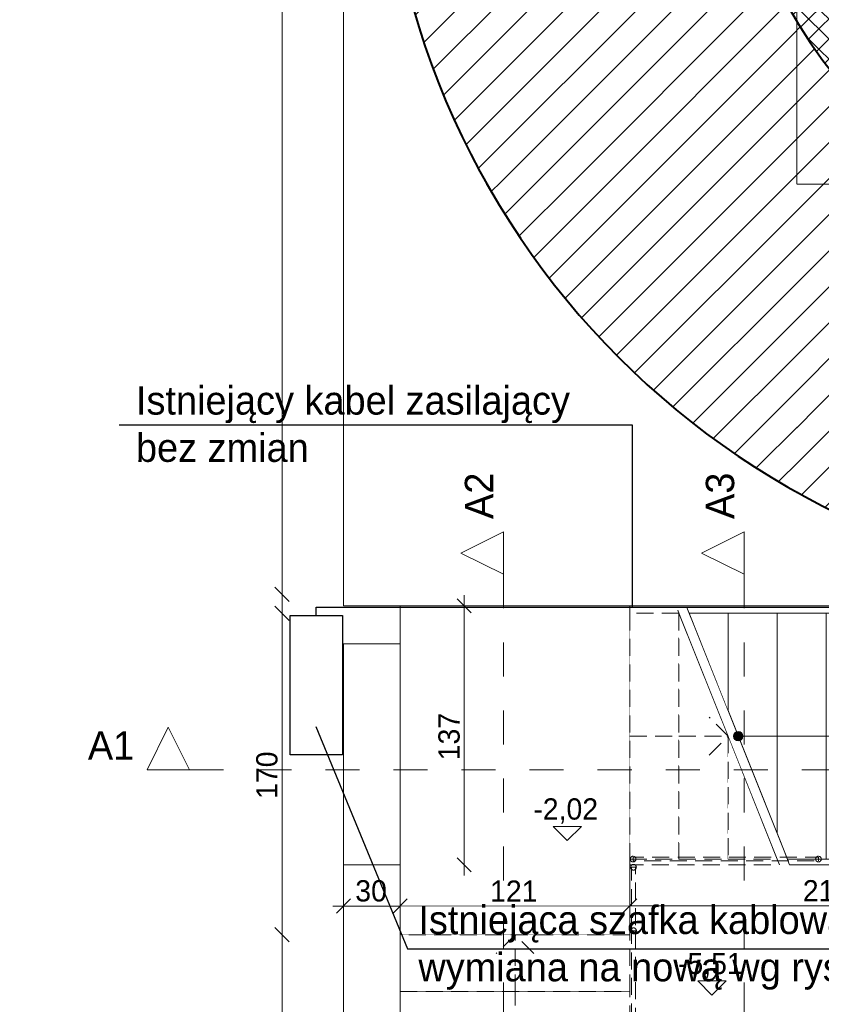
# Model space of a CAD drawing. Header units: centimetres. Extents: x 13236 to 130629, y -361 to 3059.
# Tile 3 of 71: x 14001 to 14425, y 326 to 847. Entities that reach past the tile are written whole.
import ezdxf

# ---------------------------------------------------------------- set-up
doc = ezdxf.new("R2010")
doc.units = ezdxf.units.CM
doc.header["$MEASUREMENT"] = 0
for name, pattern in [('Kropkowana gęsto', [13.229166, 0, -13.229166]), ('Przerywana', [36, 18, -18]), ('Przerywana gęsta', [13.5, 9, -4.5]), ('Wipeout_Contour', [100, 0, -100])]:
    doc.linetypes.add(name, pattern=pattern)
for name, color, linetype, lineweight in [('0_Nr_pióra__1', 7, 'Continuous', 13), ('0_Nr_pióra__103', 7, 'Continuous', 5), ('0_Nr_pióra__104', 7, 'Continuous', 5), ('0_Nr_pióra__11', 7, 'Continuous', 13), ('0_Nr_pióra__2', 8, 'Continuous', 5), ('0_Nr_pióra__7', 7, 'Continuous', 20), ('0_Nr_pióra__71', 7, 'Continuous', 13), ('inw_legenda_Nr_pióra__1', 7, 'Continuous', 13), ('inw_przekrój _Nr_pióra__101', 253, 'Continuous', 5), ('inw_przekrój _Nr_pióra__61', 251, 'Continuous', 13), ('inw_wymiarowanie_Nr_pióra__1', 7, 'Continuous', 13), ('inw_ściany zewnętrzne_Nr_pióra__168', 7, 'Continuous', 5), ('inw_ściany zewnętrzne_Nr_pióra__27', 7, 'Continuous', 40), ('inw_ściany zewnętrzne_Nr_pióra__87', 7, 'Continuous', 13), ('Rozbiórka_0_Nr_pióra__1', 7, 'Continuous', 13), ('Rozbiórka_0_Nr_pióra__101', 253, 'Continuous', 5)]:
    doc.layers.add(name, color=color, linetype=linetype, lineweight=lineweight)
for name, color, linetype in [('inw_przekrój', 7, 'Continuous'), ('inw_wymiarowanie', 7, 'Continuous'), ('inw_ściany zewnętrzne', 7, 'Continuous')]:
    doc.layers.add(name, color=color, linetype=linetype)
doc.styles.add('STYL_AUTOMATYCZNY_1', font='GOTHIC.TTF')
doc.dimstyles.new('STYL_AUTOMATYCZNY__1', dxfattribs={"dimtxt": 11.25, "dimasz": 7.125, "dimexe": 0.18, "dimexo": 0.0625, "dimgap": 0.09, "dimtad": 1, "dimtih": 1, "dimtoh": 1, "dimdec": 0, "dimzin": 0, "dimdsep": 46, "dimtxsty": 'STYL_AUTOMATYCZNY_1', "dimblk": 'ARROWHEAD_6', "dimblk1": 'ARROWHEAD_6', "dimblk2": 'ARROWHEAD_6', "dimcen": 0.09, "dimse1": 1, "dimse2": 1, "dimclrd": 256, "dimclre": 256, "dimclrt": 256, "dimadec": 1, "dimazin": 0, "dimtfac": 1, "dimtdec": 4, "dimtmove": 0, "dimatfit": 3, "dimfxl": 1, "dimtolj": 1, "dimtzin": 0, "dimarcsym": 0})
doc.dimstyles.new('STYL_AUTOMATYCZNY__2', dxfattribs={"dimtxt": 11.25, "dimasz": 7.125, "dimexe": 0.18, "dimexo": 0.0625, "dimgap": 0.09, "dimtad": 1, "dimdec": 0, "dimzin": 0, "dimdsep": 46, "dimtxsty": 'STYL_AUTOMATYCZNY_1', "dimblk": 'ARROWHEAD_6', "dimblk1": 'ARROWHEAD_6', "dimblk2": 'ARROWHEAD_6', "dimcen": 0.09, "dimse1": 1, "dimse2": 1, "dimclrd": 256, "dimclre": 256, "dimclrt": 256, "dimadec": 1, "dimazin": 0, "dimtfac": 1, "dimtdec": 4, "dimtmove": 0, "dimatfit": 3, "dimfxl": 1, "dimtolj": 1, "dimtzin": 0, "dimarcsym": 0})

# ---------------------------------------------------------------- blocks, each defined once
blk = doc.blocks.new('Strop_19_4', base_point=(14202.62, 362.81))
at = {"layer": '0_Nr_pióra__2', "linetype": 'Continuous', "flags": 128}
blk.add_lwpolyline([(14202.62, 362.81), (14324.04, 362.83), (14324.01, 536.8), (14202.59, 536.78)], close=True, dxfattribs=at)
blk = doc.blocks.new('Schody_1_4', base_point=(7331.23, 289.46))
at = {"linetype": 'Wipeout_Contour', "ltscale": 57054.988471}
blk.add_wipeout([(14202.58, 92.83), (14324.08, 92.83), (14324.08, 122.83), (14202.58, 122.83)], dxfattribs=at)
at = {"layer": '0_Nr_pióra__11', "linetype": 'Przerywana gęsta'}
for p, q in [((14324.08, 122.83), (14202.58, 122.83)), ((14202.58, 122.83), (14202.58, 92.83)), ((14324.08, 92.83), (14324.08, 122.83)), ((14202.58, 92.83), (14324.08, 92.83))]:
    blk.add_line(p, q, dxfattribs=at)
at = {"linetype": 'Wipeout_Contour', "ltscale": 57056.021831}
blk.add_wipeout([(14202.58, 122.83), (14324.08, 122.83), (14324.08, 152.83), (14202.58, 152.83)], dxfattribs=at)
at = {"layer": '0_Nr_pióra__11', "linetype": 'Przerywana gęsta'}
for p, q in [((14324.08, 152.83), (14202.58, 152.83)), ((14202.58, 152.83), (14202.58, 122.83)), ((14324.08, 122.83), (14324.08, 152.83)), ((14202.58, 122.83), (14324.08, 122.83)), ((14263.33, 92.83), (14263.33, 122.83))]:
    blk.add_line(p, q, dxfattribs=at)
at = {"linetype": 'Wipeout_Contour', "ltscale": 57057.307554}
blk.add_wipeout([(14202.58, 152.83), (14324.08, 152.83), (14324.08, 182.83), (14202.58, 182.83)], dxfattribs=at)
at = {"layer": '0_Nr_pióra__11', "linetype": 'Przerywana gęsta'}
for p, q in [((14324.08, 182.83), (14202.58, 182.83)), ((14202.58, 182.83), (14202.58, 152.83)), ((14324.08, 152.83), (14324.08, 182.83)), ((14202.58, 152.83), (14324.08, 152.83))]:
    blk.add_line(p, q, dxfattribs=at)
at = {"linetype": 'Wipeout_Contour', "ltscale": 57058.845624}
blk.add_wipeout([(14202.58, 182.83), (14324.08, 182.83), (14324.08, 212.83), (14202.58, 212.83)], dxfattribs=at)
at = {"layer": '0_Nr_pióra__11', "linetype": 'Przerywana gęsta'}
for p, q in [((14324.08, 212.83), (14202.58, 212.83)), ((14202.58, 212.83), (14202.58, 182.83)), ((14324.08, 182.83), (14324.08, 212.83)), ((14202.58, 182.83), (14324.08, 182.83))]:
    blk.add_line(p, q, dxfattribs=at)
at = {"linetype": 'Wipeout_Contour', "ltscale": 57060.636021}
blk.add_wipeout([(14202.58, 212.83), (14324.08, 212.83), (14324.08, 242.83), (14202.58, 242.83)], dxfattribs=at)
at = {"layer": '0_Nr_pióra__11', "linetype": 'Przerywana gęsta'}
for p, q in [((14324.08, 242.83), (14202.58, 242.83)), ((14202.58, 242.83), (14202.58, 212.83)), ((14324.08, 212.83), (14324.08, 242.83)), ((14202.58, 212.83), (14324.08, 212.83))]:
    blk.add_line(p, q, dxfattribs=at)
at = {"linetype": 'Wipeout_Contour', "ltscale": 57062.678721}
blk.add_wipeout([(14202.58, 242.83), (14324.08, 242.83), (14324.08, 272.83), (14202.58, 272.83)], dxfattribs=at)
at = {"layer": '0_Nr_pióra__11', "linetype": 'Przerywana gęsta'}
for p, q in [((14324.08, 272.83), (14202.58, 272.83)), ((14202.58, 272.83), (14202.58, 242.83)), ((14324.08, 242.83), (14324.08, 272.83)), ((14202.58, 242.83), (14324.08, 242.83))]:
    blk.add_line(p, q, dxfattribs=at)
at = {"linetype": 'Wipeout_Contour', "ltscale": 57064.973696}
blk.add_wipeout([(14202.58, 272.83), (14324.08, 272.83), (14324.08, 302.83), (14202.58, 302.83)], dxfattribs=at)
at = {"layer": '0_Nr_pióra__11', "linetype": 'Przerywana gęsta'}
for p, q in [((14324.08, 302.83), (14202.58, 302.83)), ((14202.58, 302.83), (14202.58, 272.83)), ((14324.08, 272.83), (14324.08, 302.83)), ((14202.58, 272.83), (14324.08, 272.83))]:
    blk.add_line(p, q, dxfattribs=at)
at = {"linetype": 'Wipeout_Contour', "ltscale": 57067.520917}
blk.add_wipeout([(14202.58, 302.83), (14324.08, 302.83), (14324.08, 332.83), (14202.58, 332.83)], dxfattribs=at)
at = {"layer": '0_Nr_pióra__11', "linetype": 'Przerywana gęsta'}
for p, q in [((14324.08, 332.83), (14202.58, 332.83)), ((14202.58, 332.83), (14202.58, 302.83)), ((14324.08, 302.83), (14324.08, 332.83)), ((14202.58, 302.83), (14324.08, 302.83))]:
    blk.add_line(p, q, dxfattribs=at)
at = {"linetype": 'Wipeout_Contour', "ltscale": 57070.320349}
blk.add_wipeout([(14202.58, 332.83), (14324.08, 332.83), (14324.08, 362.83), (14202.58, 362.83)], dxfattribs=at)
at = {"layer": '0_Nr_pióra__11', "linetype": 'Przerywana gęsta'}
for p, q in [((14324.08, 362.83), (14202.58, 362.83)), ((14202.58, 362.83), (14202.58, 332.83)), ((14263.33, 362.83), (14253.33, 352.83)), ((14263.33, 332.83), (14263.33, 362.83)), ((14273.33, 352.83), (14263.33, 362.83)), ((14324.08, 332.83), (14324.08, 362.83)), ((14202.58, 332.83), (14324.08, 332.83)), ((14263.33, 122.83), (14263.33, 332.83))]:
    blk.add_line(p, q, dxfattribs=at)
blk = doc.blocks.new('Schody_2_4', base_point=(7331.23, 289.46))
at = {"layer": '0_Nr_pióra__11', "linetype": 'Przerywana gęsta', "flags": 128}
for points in [[(14348.88, 535.83), (14324.08, 535.83), (14324.08, 529.83), (14351.28, 529.83)], [(14400.88, 405.83), (14324.08, 405.83), (14324.08, 399.83), (14403.28, 399.83)]]:
    blk.add_lwpolyline(points, close=True, dxfattribs=at)
at = {"layer": '0_Nr_pióra__11', "linetype": 'Continuous', "flags": 128}
for points in [[(14354.27, 535.83), (14356.67, 529.83), (14532.08, 529.83), (14532.08, 535.83)], [(14406.27, 405.83), (14408.67, 399.83), (14532.08, 399.83), (14532.08, 405.83)]]:
    blk.add_lwpolyline(points, close=True, dxfattribs=at)
at = {"linetype": 'Wipeout_Contour', "ltscale": 57379.438034}
blk.add_wipeout([(14324.08, 532.83), (14324.08, 402.83), (14350.08, 402.83), (14350.08, 532.83)], dxfattribs=at)
at = {"layer": '0_Nr_pióra__11', "linetype": 'Przerywana gęsta'}
for p, q in [((14324.08, 532.83), (14324.08, 402.83)), ((14350.08, 532.83), (14324.08, 532.83)), ((14350.08, 402.83), (14350.08, 532.83)), ((14324.08, 402.83), (14350.08, 402.83))]:
    blk.add_line(p, q, dxfattribs=at)
at = {"linetype": 'Wipeout_Contour', "ltscale": 57481.104735}
blk.add_wipeout([(14350.08, 532.83), (14350.08, 402.83), (14376.08, 402.83), (14376.08, 467.83)], dxfattribs=at)
at = {"layer": '0_Nr_pióra__11', "linetype": 'Przerywana gęsta'}
for p, q in [((14350.08, 532.83), (14350.08, 402.83)), ((14324.08, 467.83), (14350.08, 467.83)), ((14376.08, 402.83), (14376.08, 467.83)), ((14350.08, 402.83), (14376.08, 402.83))]:
    blk.add_line(p, q, dxfattribs=at)
at = {"linetype": 'Wipeout_Contour', "ltscale": 43134.957509}
blk.add_wipeout([(14376.08, 532.83), (14355.47, 532.83), (14376.08, 481.29)], dxfattribs=at)
at = {"layer": '0_Nr_pióra__11', "linetype": 'Continuous'}
for p, q in [((14376.08, 532.83), (14355.47, 532.83)), ((14376.08, 481.29), (14376.08, 532.83))]:
    blk.add_line(p, q, dxfattribs=at)
at = {"linetype": 'Wipeout_Contour', "ltscale": 43173.613839}
blk.add_wipeout([(14402.08, 402.83), (14376.08, 467.83), (14376.08, 402.83)], dxfattribs=at)
at = {"layer": '0_Nr_pióra__11', "linetype": 'Przerywana gęsta'}
for p, q in [((14376.08, 467.83), (14376.08, 402.83)), ((14376.08, 402.83), (14402.08, 402.83))]:
    blk.add_line(p, q, dxfattribs=at)
at = {"linetype": 'Wipeout_Contour', "ltscale": 57590.138429}
blk.add_wipeout([(14376.08, 532.83), (14376.08, 481.29), (14402.08, 416.29), (14402.08, 532.83)], dxfattribs=at)
at = {"layer": '0_Nr_pióra__71', "linetype": 'Continuous'}
blk.add_hatch(color=256, dxfattribs=at).paths.add_polyline_path([(14381.47, 465.33, 1), (14381.47, 470.33, 1)])
at = {"layer": '0_Nr_pióra__11', "linetype": 'Continuous'}
for p, q in [((14376.08, 532.83), (14376.08, 481.29)), ((14402.08, 532.83), (14376.08, 532.83)), ((14402.08, 416.29), (14402.08, 532.83))]:
    blk.add_line(p, q, dxfattribs=at)
at = {"layer": '0_Nr_pióra__11', "linetype": 'Przerywana gęsta'}
for p, q in [((14376.08, 467.83), (14366.08, 477.83)), ((14350.08, 467.83), (14376.08, 467.83)), ((14366.08, 457.83), (14376.08, 467.83))]:
    blk.add_line(p, q, dxfattribs=at)
at = {"layer": '0_Nr_pióra__11', "linetype": 'Continuous', "flags": 128}
blk.add_lwpolyline([(14381.47, 465.33, 1), (14381.47, 470.33, 1)], format="xyb", close=True, dxfattribs=at)
at = {"linetype": 'Wipeout_Contour', "ltscale": 72105.031898}
blk.add_wipeout([(14402.08, 532.83), (14402.08, 416.29), (14407.47, 402.83), (14428.08, 402.83), (14428.08, 532.83)], dxfattribs=at)
at = {"layer": '0_Nr_pióra__11', "linetype": 'Continuous'}
for p, q in [((14350.08, 532.83), (14402.08, 402.83)), ((14355.47, 532.83), (14407.47, 402.83)), ((14402.08, 532.83), (14402.08, 416.29)), ((14428.08, 532.83), (14402.08, 532.83)), ((14428.08, 402.83), (14428.08, 532.83)), ((14407.47, 402.83), (14428.08, 402.83))]:
    blk.add_line(p, q, dxfattribs=at)
at = {"linetype": 'Wipeout_Contour', "ltscale": 57795.214115}
blk.add_wipeout([(14428.08, 532.83), (14428.08, 402.83), (14454.08, 402.83), (14454.08, 532.83)], dxfattribs=at)
at = {"layer": '0_Nr_pióra__11', "linetype": 'Continuous'}
for p, q in [((14428.08, 532.83), (14428.08, 402.83)), ((14454.08, 532.83), (14428.08, 532.83)), ((14454.08, 402.83), (14454.08, 532.83)), ((14428.08, 402.83), (14454.08, 402.83))]:
    blk.add_line(p, q, dxfattribs=at)
at = {"linetype": 'Wipeout_Contour', "ltscale": 57899.158635}
blk.add_wipeout([(14454.08, 532.83), (14454.08, 402.83), (14480.08, 402.83), (14480.08, 532.83)], dxfattribs=at)
at = {"layer": '0_Nr_pióra__11', "linetype": 'Continuous'}
for p, q in [((14454.08, 532.83), (14454.08, 402.83)), ((14480.08, 532.83), (14454.08, 532.83)), ((14480.08, 402.83), (14480.08, 532.83)), ((14454.08, 402.83), (14480.08, 402.83))]:
    blk.add_line(p, q, dxfattribs=at)
at = {"linetype": 'Wipeout_Contour', "ltscale": 58003.103355}
blk.add_wipeout([(14480.08, 532.83), (14480.08, 402.83), (14506.08, 402.83), (14506.08, 532.83)], dxfattribs=at)
at = {"layer": '0_Nr_pióra__11', "linetype": 'Continuous'}
for p, q in [((14480.08, 532.83), (14480.08, 402.83)), ((14506.08, 532.83), (14480.08, 532.83)), ((14506.08, 402.83), (14506.08, 532.83)), ((14480.08, 402.83), (14506.08, 402.83))]:
    blk.add_line(p, q, dxfattribs=at)
at = {"linetype": 'Wipeout_Contour', "ltscale": 87188.671274}
blk.add_wipeout([(14506.08, 532.83), (14506.08, 402.83), (14532.08, 402.83), (14533.58, 402.83), (14533.58, 532.83), (14532.08, 532.83)], dxfattribs=at)
at = {"layer": '0_Nr_pióra__11', "linetype": 'Continuous'}
for p, q in [((14506.08, 532.83), (14506.08, 402.83)), ((14532.08, 532.83), (14506.08, 532.83)), ((14533.58, 532.83), (14532.08, 532.83)), ((14533.58, 402.83), (14533.58, 532.83)), ((14532.08, 467.83), (14522.08, 477.83)), ((14381.47, 467.83), (14506.08, 467.83)), ((14506.08, 467.83), (14532.08, 467.83)), ((14522.08, 457.83), (14532.08, 467.83)), ((14506.08, 402.83), (14532.08, 402.83)), ((14532.08, 402.83), (14533.58, 402.83))]:
    blk.add_line(p, q, dxfattribs=at)
blk = doc.blocks.new('Ściana_9_4', base_point=(15057.23, 536.78))
at = {"linetype": 'Wipeout_Contour', "ltscale": 58536.708857}
blk.add_wipeout([(14826.23, 759.78), (14412.54, 759.78), (14412.54, 536.78), (14826.23, 536.78)], dxfattribs=at).dxf.layer = 'inw_ściany zewnętrzne'
at = {"layer": 'inw_ściany zewnętrzne_Nr_pióra__87', "linetype": 'Continuous', "flags": 128}
for points in [[(14826.23, 759.78), (14412.54, 759.78)], [(14412.54, 536.78), (14826.23, 536.78)]]:
    blk.add_lwpolyline(points, dxfattribs=at)
blk = doc.blocks.new('Ściana_10_4', base_point=(14172.54, 536.78))
at = {"linetype": 'Wipeout_Contour', "ltscale": 43037.248343}
blk.add_wipeout([(14412.54, 759.78), (14172.54, 536.78), (14412.54, 536.78)], dxfattribs=at).dxf.layer = 'inw_ściany zewnętrzne'
at = {"linetype": 'Wipeout_Contour', "ltscale": 57307.813659}
blk.add_wipeout([(14412.54, 759.78), (14412.54, 1180.28), (14172.54, 1180.28), (14172.54, 759.78)], dxfattribs=at).dxf.layer = 'inw_ściany zewnętrzne'
at = {"linetype": 'Wipeout_Contour', "ltscale": 42808.650959}
blk.add_wipeout([(14172.54, 759.78), (14172.54, 536.78), (14412.54, 759.78)], dxfattribs=at).dxf.layer = 'inw_ściany zewnętrzne'
at = {"layer": 'inw_ściany zewnętrzne_Nr_pióra__87', "linetype": 'Continuous', "flags": 128}
for points in [[(14172.54, 1180.28), (14172.54, 536.78)], [(14412.54, 759.78), (14412.54, 1180.28)], [(14172.54, 536.78), (14412.54, 536.78)]]:
    blk.add_lwpolyline(points, dxfattribs=at)
blk = doc.blocks.new('Balustrada_6_4', base_point=(7331.23, 289.46))
at = {"layer": '0_Nr_pióra__104', "linetype": 'Przerywana gęsta', "flags": 128}
for points in [[(14325.8, 404.33, 1), (14325.8, 401.33, 1)], [(14423.92, 404.33, 1), (14423.92, 401.33, 1)]]:
    blk.add_lwpolyline(points, format="xyb", close=True, dxfattribs=at)
blk.add_lwpolyline([(14423.92, 401.83), (14423.92, 403.83), (14325.8, 403.83), (14325.8, 401.83)], close=True, dxfattribs=at)
blk.add_lwpolyline([(14423.92, 401.83), (14423.92, 403.83), (14325.8, 403.83), (14325.8, 401.83)], close=True, dxfattribs=at)
blk.add_lwpolyline([(14423.92, 401.83), (14423.92, 403.83), (14325.8, 403.83), (14325.8, 401.83)], close=True, dxfattribs=at)
blk.add_lwpolyline([(14423.92, 401.83), (14423.92, 403.83), (14325.8, 403.83), (14325.8, 401.83)], close=True, dxfattribs=at)
blk.add_lwpolyline([(14423.92, 401.83), (14423.92, 403.83), (14325.8, 403.83), (14325.8, 401.83)], close=True, dxfattribs=at)
blk = doc.blocks.new('Balustrada_11_4', base_point=(7331.23, 289.46))
at = {"layer": '0_Nr_pióra__104', "linetype": 'Przerywana gęsta', "flags": 128}
for points in [[(14324.53, 398.5, 1), (14327.53, 398.5, 1)], [(14324.54, 364.94, 1), (14327.54, 364.94, 1)]]:
    blk.add_lwpolyline(points, format="xyb", close=True, dxfattribs=at)
blk.add_lwpolyline([(14327.03, 398.5), (14325.03, 398.5), (14325.04, 364.94), (14327.04, 364.94)], close=True, dxfattribs=at)
blk.add_lwpolyline([(14327.03, 398.5), (14325.03, 398.5), (14325.04, 364.94), (14327.04, 364.94)], close=True, dxfattribs=at)
blk.add_lwpolyline([(14327.03, 398.5), (14325.03, 398.5), (14325.04, 364.94), (14327.04, 364.94)], close=True, dxfattribs=at)
blk.add_lwpolyline([(14327.03, 398.5), (14325.03, 398.5), (14325.04, 364.94), (14327.04, 364.94)], close=True, dxfattribs=at)
blk.add_lwpolyline([(14327.03, 398.5), (14325.03, 398.5), (14325.04, 364.94), (14327.04, 364.94)], close=True, dxfattribs=at)
blk = doc.blocks.new('Balustrada_12_4', base_point=(7331.23, 289.46))
at = {"layer": '0_Nr_pióra__104', "linetype": 'Przerywana gęsta', "flags": 128}
for points in [[(14324.54, 364.94, 1), (14327.54, 364.94, 1)], [(14324.58, 234.06, 1), (14327.58, 234.06, 1)]]:
    blk.add_lwpolyline(points, format="xyb", close=True, dxfattribs=at)
blk.add_lwpolyline([(14327.04, 364.94), (14325.04, 364.94), (14325.08, 234.06), (14327.08, 234.06)], close=True, dxfattribs=at)
blk.add_lwpolyline([(14327.04, 364.94), (14325.04, 364.94), (14325.08, 234.06), (14327.08, 234.06)], close=True, dxfattribs=at)
blk.add_lwpolyline([(14327.04, 364.94), (14325.04, 364.94), (14325.08, 234.06), (14327.08, 234.06)], close=True, dxfattribs=at)
blk.add_lwpolyline([(14327.04, 364.94), (14325.04, 364.94), (14325.08, 234.06), (14327.08, 234.06)], close=True, dxfattribs=at)
blk.add_lwpolyline([(14327.04, 364.94), (14325.04, 364.94), (14325.08, 234.06), (14327.08, 234.06)], close=True, dxfattribs=at)
blk = doc.blocks.new('*D97', base_point=(7331.23, 289.46))
at = {"layer": '0_Nr_pióra__103', "linetype": 'Continuous'}
for p, q in [((14136.26, 366.58), (14143.76, 359.08)), ((14140.01, 92.83), (14140.01, 362.83)), ((14136.26, 96.58), (14143.76, 89.08))]:
    blk.add_line(p, q, dxfattribs=at)
at = {"layer": '0_Nr_pióra__103', "insert": (14137.76, 214.65), "char_height": 11.25, "attachment_point": 7, "rotation": 90, "style": 'STYL_AUTOMATYCZNY_1'}
blk.add_mtext('\\A1;{\\pql;\\fCentury Gothic|b0|i0|c238|p34;270}', dxfattribs=at)
blk = doc.blocks.new('ARROWHEAD_6')
at = {"linetype": 'Continuous'}
for p, q in [((0, 0), (-1, 0)), ((-0.5, -0.5), (0.5, 0.5))]:
    blk.add_line(p, q, dxfattribs=at)
blk = doc.blocks.new('*D98', base_point=(7331.23, 289.46))
at = {"layer": '0_Nr_pióra__103', "linetype": 'Continuous'}
for p, q in [((14143.76, 529.08), (14136.26, 536.58)), ((14140.01, 532.83), (14140.01, 538.46)), ((14140.01, 362.83), (14140.01, 532.83)), ((14136.26, 366.58), (14143.76, 359.08))]:
    blk.add_line(p, q, dxfattribs=at)
at = {"layer": '0_Nr_pióra__103', "insert": (14137.76, 434.65), "char_height": 11.25, "attachment_point": 7, "rotation": 90, "style": 'STYL_AUTOMATYCZNY_1'}
blk.add_mtext('\\A1;{\\pql;\\fCentury Gothic|b0|i0|c238|p34;170}', dxfattribs=at)
blk = doc.blocks.new('*D99', base_point=(7331.23, 289.46))
at = {"layer": '0_Nr_pióra__103', "linetype": 'Continuous'}
for p, q in [((14176.31, 381.74), (14168.81, 374.24)), ((14206.32, 381.75), (14198.82, 374.24)), ((14166.94, 377.99), (14172.56, 377.99)), ((14172.56, 377.99), (14202.57, 377.99))]:
    blk.add_line(p, q, dxfattribs=at)
at = {"layer": '0_Nr_pióra__103', "insert": (14178.78, 380.24), "char_height": 11.25, "attachment_point": 7, "rotation": 0.0098, "style": 'STYL_AUTOMATYCZNY_1'}
blk.add_mtext('\\A1;{\\pql;\\fCentury Gothic|b0|i0|c238|p34;30}', dxfattribs=at)
blk = doc.blocks.new('*D100', base_point=(7331.23, 289.46))
at = {"layer": '0_Nr_pióra__103', "linetype": 'Continuous'}
for p, q in [((14206.32, 381.75), (14198.82, 374.24)), ((14327.78, 381.77), (14320.28, 374.26)), ((14172.56, 377.99), (14202.57, 377.99)), ((14202.57, 377.99), (14324.03, 378.02)), ((14324.03, 378.02), (14533.59, 378.05))]:
    blk.add_line(p, q, dxfattribs=at)
at = {"layer": '0_Nr_pióra__103', "insert": (14250.12, 380.25), "char_height": 11.25, "attachment_point": 7, "rotation": 0.0098, "style": 'STYL_AUTOMATYCZNY_1'}
blk.add_mtext('\\A1;{\\pql;\\fCentury Gothic|b0|i0|c238|p34;121}', dxfattribs=at)
blk = doc.blocks.new('*D101', base_point=(7331.23, 289.46))
at = {"layer": '0_Nr_pióra__103', "linetype": 'Continuous'}
for p, q in [((14327.78, 381.77), (14320.28, 374.26)), ((14537.34, 381.8), (14529.84, 374.3)), ((14324.03, 378.02), (14533.59, 378.05))]:
    blk.add_line(p, q, dxfattribs=at)
at = {"layer": '0_Nr_pióra__103', "insert": (14415.63, 380.28), "char_height": 11.25, "attachment_point": 7, "rotation": 0.0098, "style": 'STYL_AUTOMATYCZNY_1'}
blk.add_mtext('\\A1;{\\pql;\\fCentury Gothic|b0|i0|c238|p34;210}', dxfattribs=at)
blk = doc.blocks.new('*D102', base_point=(7331.23, 289.46))
at = {"layer": '0_Nr_pióra__103', "linetype": 'Continuous'}
for p, q in [((14537.34, 381.8), (14529.84, 374.3)), ((14673.36, 374.33), (14680.86, 381.83)), ((14324.03, 378.02), (14533.59, 378.05)), ((14533.59, 378.05), (14677.11, 378.08)), ((14677.11, 378.08), (14682.73, 378.08))]:
    blk.add_line(p, q, dxfattribs=at)
at = {"layer": '0_Nr_pióra__103', "insert": (14592.16, 380.31), "char_height": 11.25, "attachment_point": 7, "rotation": 0.0098, "style": 'STYL_AUTOMATYCZNY_1'}
blk.add_mtext('\\A1;{\\pql;\\fCentury Gothic|b0|i0|c238|p34;144}', dxfattribs=at)
blk = doc.blocks.new('*D104', base_point=(7331.23, 289.46))
at = {"layer": '0_Nr_pióra__103', "linetype": 'Continuous'}
for p, q in [((14236.43, 536.78), (14236.43, 542.41)), ((14240.18, 533.03), (14232.68, 540.53)), ((14236.43, 399.78), (14236.43, 536.78)), ((14232.68, 403.53), (14240.18, 396.03)), ((14236.43, 394.16), (14236.43, 399.78))]:
    blk.add_line(p, q, dxfattribs=at)
at = {"layer": '0_Nr_pióra__103', "insert": (14234.18, 455.1), "char_height": 11.25, "attachment_point": 7, "rotation": 90, "style": 'STYL_AUTOMATYCZNY_1'}
blk.add_mtext('\\A1;{\\pql;\\fCentury Gothic|b0|i0|c238|p34;137}', dxfattribs=at)
blk = doc.blocks.new('Wymiary_5_4', base_point=(14290.95, 412.62))
at = {"layer": '0_Nr_pióra__1', "linetype": 'Continuous'}
for p, q in [((14290.95, 412.62), (14283.45, 420.12)), ((14283.45, 420.12), (14298.45, 420.12)), ((14298.45, 420.12), (14290.95, 412.62))]:
    blk.add_line(p, q, dxfattribs=at)
at = {"layer": '0_Nr_pióra__1', "insert": (14273, 421.62), "char_height": 11.25, "attachment_point": 7, "style": 'STYL_AUTOMATYCZNY_1'}
blk.add_mtext('\\A1;{\\pql;\\fCentury Gothic|b0|i0|c238|p34;-2,02}', dxfattribs=at)
blk = doc.blocks.new('Wymiary_7_4', base_point=(14367.49, 330.87))
at = {"layer": '0_Nr_pióra__1', "linetype": 'Continuous'}
for p, q in [((14367.49, 330.87), (14359.99, 338.37)), ((14359.99, 338.37), (14374.99, 338.37)), ((14374.99, 338.37), (14367.49, 330.87))]:
    blk.add_line(p, q, dxfattribs=at)
at = {"layer": '0_Nr_pióra__1', "insert": (14349.55, 339.87), "char_height": 11.25, "attachment_point": 7, "style": 'STYL_AUTOMATYCZNY_1'}
blk.add_mtext('\\A1;{\\pql;\\fCentury Gothic|b0|i0|c238|p34;-5,51}', dxfattribs=at)
blk = doc.blocks.new('*D119', base_point=(7331.23, 289.46))
at = {"layer": 'inw_wymiarowanie_Nr_pióra__1', "linetype": 'Continuous'}
for p, q in [((15087.23, 1396.9), (15087.23, 1402.52)), ((15090.98, 1393.15), (15083.48, 1400.65)), ((15087.23, 542.9), (15087.23, 1396.9)), ((15083.48, 546.65), (15090.98, 539.15)), ((15087.23, 537.27), (15087.23, 542.9))]:
    blk.add_line(p, q, dxfattribs=at)
at = {"layer": 'inw_wymiarowanie_Nr_pióra__1', "insert": (15084.98, 956.72), "char_height": 11.25, "attachment_point": 7, "rotation": 90, "style": 'STYL_AUTOMATYCZNY_1'}
blk.add_mtext('\\A1;{\\pql;\\fCentury Gothic|b0|i0|c238|p34;854}', dxfattribs=at)
blk = doc.blocks.new('*D120', base_point=(7331.23, 289.46))
at = {"layer": 'inw_wymiarowanie_Nr_pióra__1', "linetype": 'Continuous'}
for p, q in [((14140.01, 1396.9), (14140.01, 1402.52)), ((14143.76, 1393.15), (14136.26, 1400.65)), ((14140.01, 542.9), (14140.01, 1396.9)), ((14136.26, 546.65), (14143.76, 539.15)), ((14140.01, 537.27), (14140.01, 542.9))]:
    blk.add_line(p, q, dxfattribs=at)
at = {"layer": 'inw_wymiarowanie_Nr_pióra__1', "insert": (14137.76, 956.72), "char_height": 11.25, "attachment_point": 7, "rotation": 90, "style": 'STYL_AUTOMATYCZNY_1'}
blk.add_mtext('\\A1;{\\pql;\\fCentury Gothic|b0|i0|c238|p34;854}', dxfattribs=at)
blk = doc.blocks.new('Płaszczyzna odcinająca_2_4', base_point=(14079.81, 450.05))
at = {"layer": 'inw_przekrój _Nr_pióra__101', "linetype": 'Przerywana'}
blk.add_line((14091.06, 450.05), (14721.83, 450.05), dxfattribs=at)
at = {"layer": 'inw_przekrój _Nr_pióra__61', "char_height": 15, "style": 'STYL_AUTOMATYCZNY_1'}
for s, insert, attachment_point in [('\\A1;{\\pqr;\\pt0;\\fCentury Gothic|b0|i0|c238|p34;A1}', (14061.81, 455.43), 9), ('\\A1;{\\pql;\\pt0;\\fCentury Gothic|b0|i0|c238|p34;A1}', (14751.08, 455.43), 7)]:
    blk.add_mtext(s, dxfattribs=dict(at, insert=insert, attachment_point=attachment_point))
at = {"linetype": 'Wipeout_Contour', "ltscale": 42261.712821}
blk.add_wipeout([(14068.56, 450.05), (14091.06, 450.05), (14079.81, 472.55)], dxfattribs=at).dxf.layer = 'inw_przekrój'
at = {"linetype": 'Wipeout_Contour', "ltscale": 44220.546928}
blk.add_wipeout([(14744.33, 450.05), (14733.08, 472.55), (14721.83, 450.05)], dxfattribs=at).dxf.layer = 'inw_przekrój'
at = {"layer": 'inw_przekrój _Nr_pióra__61', "linetype": 'Continuous', "flags": 128}
for points in [[(14068.56, 450.05), (14091.06, 450.05), (14079.81, 472.55)], [(14744.33, 450.05), (14721.83, 450.05), (14733.08, 472.55)]]:
    blk.add_lwpolyline(points, close=True, dxfattribs=at)
blk = doc.blocks.new('Płaszczyzna odcinająca_3_4', base_point=(14257.15, 564.73))
at = {"layer": 'inw_przekrój _Nr_pióra__101', "linetype": 'Przerywana'}
blk.add_line((14257.15, 553.48), (14257.15, -308.18), dxfattribs=at)
at = {"layer": 'inw_przekrój _Nr_pióra__61', "insert": (14251.77, 582.73), "char_height": 15, "attachment_point": 7, "rotation": 90, "style": 'STYL_AUTOMATYCZNY_1'}
blk.add_mtext('\\A1;{\\pql;\\pt0;\\fCentury Gothic|b0|i0|c238|p34;A2}', dxfattribs=at)
at = {"linetype": 'Wipeout_Contour', "ltscale": 42782.01746}
blk.add_wipeout([(14257.15, 575.98), (14234.65, 564.73), (14257.15, 553.48)], dxfattribs=at).dxf.layer = 'inw_przekrój'
at = {"layer": 'inw_przekrój _Nr_pióra__61', "linetype": 'Continuous', "flags": 128}
blk.add_lwpolyline([(14257.15, 575.98), (14257.15, 553.48), (14234.65, 564.73)], close=True, dxfattribs=at)
blk = doc.blocks.new('Płaszczyzna odcinająca_4_4', base_point=(14384.52, 564.73))
at = {"layer": 'inw_przekrój _Nr_pióra__101', "linetype": 'Przerywana'}
blk.add_line((14384.52, 553.48), (14384.52, -308.18), dxfattribs=at)
at = {"layer": 'inw_przekrój _Nr_pióra__61', "insert": (14379.52, 582.73), "char_height": 15, "attachment_point": 7, "rotation": 90, "style": 'STYL_AUTOMATYCZNY_1'}
blk.add_mtext('\\A1;{\\pql;\\pt0;\\fCentury Gothic|b0|i0|c238|p34;A3}', dxfattribs=at)
at = {"linetype": 'Wipeout_Contour', "ltscale": 43163.832344}
blk.add_wipeout([(14384.52, 575.98), (14362.02, 564.73), (14384.52, 553.48)], dxfattribs=at).dxf.layer = 'inw_przekrój'
at = {"layer": 'inw_przekrój _Nr_pióra__61', "linetype": 'Continuous', "flags": 128}
blk.add_lwpolyline([(14384.52, 575.98), (14384.52, 553.48), (14362.02, 564.73)], close=True, dxfattribs=at)
blk = doc.blocks.new('Strop_29_4', base_point=(14202.59, 275.11))
at = {"layer": '0_Nr_pióra__7', "linetype": 'Continuous', "flags": 128}
blk.add_lwpolyline([(14202.59, 275.11), (14202.56, 399.78), (14172.56, 399.78), (14172.58, 275.1)], close=True, dxfattribs=at)
blk = doc.blocks.new('Strop_30_4', base_point=(14202.56, 399.78))
at = {"layer": '0_Nr_pióra__7', "linetype": 'Continuous', "flags": 128}
blk.add_lwpolyline([(14202.56, 399.78), (14202.54, 516.78), (14172.54, 516.78), (14172.56, 399.78)], close=True, dxfattribs=at)
blk = doc.blocks.new('Ściana_12_4', base_point=(14378.23, 970.04))
at = {"layer": 'inw_ściany zewnętrzne_Nr_pióra__168', "linetype": 'Continuous'}
h = blk.add_hatch(dxfattribs=at)
h.set_pattern_fill('Bloczki_ceramiczne_0004', color=256, style=0, pattern_type=2)
h.set_pattern_definition([(45, (7331.23, 289.463), (-9.545941, 9.545941), [])])
h.paths.add_polyline_path([(14193.23, 970.04, 1), (15047.23, 970.04), (14862.23, 970.04, -1), (14378.23, 970.04)])
at = {"layer": 'inw_ściany zewnętrzne_Nr_pióra__27', "linetype": 'Continuous'}
for radius in [427, 242]:
    blk.add_arc((14620.23, 970.04), radius, 180, 0, dxfattribs=at)

msp = doc.modelspace()

# ---------------------------------------------------------------- block references
at = {"linetype": 'Continuous'}
for name, p in [('Strop_19_4', (14202.62, 362.81)), ('Wymiary_5_4', (14290.95, 412.62)), ('Wymiary_7_4', (14367.49, 330.87))]:
    msp.add_blockref(name, p, dxfattribs=at)

# ---------------------------------------------------------------- dimensions: what is measured, and where the dimension line sits
dim = msp.add_linear_dim(base=(14202.57, 377.99), p1=(14172.56, 399.78), p2=(14202.56, 399.78), angle=0.0098, dimstyle='STYL_AUTOMATYCZNY__1', dxfattribs=at)
dim.commit()
dim.dimension.update_dxf_attribs({"geometry": '*D99', "text_midpoint": (14187.35, 385.87), "dimtype": 160, "text_rotation": 0.0098})
at = {"layer": 'inw_wymiarowanie', "linetype": 'Continuous'}
dim = msp.add_linear_dim(base=(14140.01, 1396.9), p1=(13400.96, 542.9), p2=(13400.96, 1396.9), angle=90, dimstyle='STYL_AUTOMATYCZNY__2', dxfattribs=at)
dim.commit()
dim.dimension.update_dxf_attribs({"geometry": '*D120', "text_midpoint": (14132.14, 969.58), "dimtype": 160, "text_rotation": 90})

# ---------------------------------------------------------------- next in the draw order: block references
at = {"linetype": 'Kropkowana gęsto'}
for name in ['Schody_2_4', 'Schody_1_4']:
    msp.add_blockref(name, (7331.23, 289.46), dxfattribs=at)

# ---------------------------------------------------------------- next in the draw order: block references
at = {"linetype": 'Continuous'}
for name, p in [('Balustrada_6_4', (7331.23, 289.46)), ('Strop_29_4', (14202.59, 275.11)), ('Balustrada_11_4', (7331.23, 289.46)), ('Balustrada_12_4', (7331.23, 289.46))]:
    msp.add_blockref(name, p, dxfattribs=at)
at = {"layer": 'inw_ściany zewnętrzne'}
msp.add_blockref('Ściana_9_4', (15057.23, 536.78), dxfattribs=at)

# ---------------------------------------------------------------- next in the draw order: dimensions: what is measured, and where the dimension line sits
at = {"linetype": 'Continuous'}
for base, p1, p2, angle, dimstyle, picture, middle, turn in [((14324.03, 378.02), (14202.56, 399.78), (14324.03, 399.81), 0.0098, 'STYL_AUTOMATYCZNY__1', '*D100', (14262.98, 385.88), 0.0098), ((14140.01, 362.83), (14202.58, 92.83), (14202.58, 362.83), 90, 'STYL_AUTOMATYCZNY__2', '*D97', (14132.14, 227.51), 90)]:
    dim = msp.add_linear_dim(base=base, p1=p1, p2=p2, angle=angle, dimstyle=dimstyle, dxfattribs=at)
    dim.commit()
    dim.dimension.update_dxf_attribs({"geometry": picture, "text_midpoint": middle, "dimtype": 160, "text_rotation": turn})

# ---------------------------------------------------------------- next in the draw order: block references
at = {"layer": 'inw_ściany zewnętrzne'}
msp.add_blockref('Ściana_10_4', (14172.54, 536.78), dxfattribs=at)

# ---------------------------------------------------------------- next in the draw order: hatches: boundary and pattern name
at = {"layer": 'Rozbiórka_0_Nr_pióra__101', "linetype": 'Continuous'}
h = msp.add_hatch(dxfattribs=at)
h.set_pattern_fill('Siatka_5x5_ukośna_0004', color=256, style=0, pattern_type=2)
h.set_pattern_definition([(45, (14514.2324, 985.123), (-5.3033, 5.3033), []), (135, (14514.2324, 985.123), (5.3033, 5.3033), [])])
h.paths.add_polyline_path([(14378.23, 970.04, 0.263863), (14496.05, 762.33), (14503.23, 758.2), (14503.23, 969.12), (14650.18, 968.72), (14650.23, 1210.17, 0.451103)])

# ---------------------------------------------------------------- next in the draw order: linework, layer by layer
at = {"layer": '0_Nr_pióra__1', "linetype": 'Continuous'}
msp.add_lwpolyline([(14172.54, 536.78), (14172.54, 1458.28)], dxfattribs=at)
at = {"layer": 'Rozbiórka_0_Nr_pióra__1', "linetype": 'Continuous', "flags": 128}
msp.add_lwpolyline([(14378.23, 970.04, 0.263863), (14496.05, 762.33), (14503.23, 758.2), (14503.23, 969.12), (14650.18, 968.72), (14650.23, 1210.17, 0.451103)], format="xyb", close=True, dxfattribs=at)

# ---------------------------------------------------------------- next in the draw order: texts
at = {"layer": 'inw_legenda_Nr_pióra__1', "linetype": 'Continuous', "insert": (14062.72, 612.74), "char_height": 15, "attachment_point": 7, "style": 'STYL_AUTOMATYCZNY_1'}
msp.add_mtext('\\A1;\\pxql;{\\C1;Istniejący kabel zasilający\\Pbez zmian}', dxfattribs=at)

# ---------------------------------------------------------------- next in the draw order: dimensions: what is measured, and where the dimension line sits
at = {"linetype": 'Continuous'}
for base, p1, p2, angle, dimstyle, picture, middle, turn in [((14236.43, 536.78), (14202.56, 399.78), (14202.59, 536.78), 90, 'STYL_AUTOMATYCZNY__2', '*D104', (14228.56, 467.97), 90), ((14140.01, 532.83), (14202.58, 362.83), (14324.08, 532.83), 90, 'STYL_AUTOMATYCZNY__2', '*D98', (14132.14, 447.51), 90), ((14533.59, 378.05), (14324.03, 399.81), (14533.56, 536.81), 0.0098, 'STYL_AUTOMATYCZNY__1', '*D101', (14428.49, 385.91), 0.0098), ((14677.11, 378.08), (14533.56, 536.81), (14677.08, 536.83), 0.0098, 'STYL_AUTOMATYCZNY__1', '*D102', (14605.03, 385.94), 0.0098)]:
    dim = msp.add_linear_dim(base=base, p1=p1, p2=p2, angle=angle, dimstyle=dimstyle, dxfattribs=at)
    dim.commit()
    dim.dimension.update_dxf_attribs({"geometry": picture, "text_midpoint": middle, "dimtype": 160, "text_rotation": turn})
at = {"layer": 'inw_wymiarowanie', "linetype": 'Continuous'}
dim = msp.add_linear_dim(base=(15087.23, 1396.9), p1=(14348.19, 542.9), p2=(14348.19, 1396.9), angle=90, dimstyle='STYL_AUTOMATYCZNY__2', dxfattribs=at)
dim.commit()
dim.dimension.update_dxf_attribs({"geometry": '*D119', "text_midpoint": (15079.36, 969.58), "dimtype": 160, "text_rotation": 90})

# ---------------------------------------------------------------- next in the draw order: block references
at = {"layer": 'inw_przekrój'}
msp.add_blockref('Płaszczyzna odcinająca_2_4', (14079.81, 450.05), dxfattribs=at)

# ---------------------------------------------------------------- next in the draw order: linework, layer by layer
at = {"color": 1, "lineweight": 30}
msp.add_lwpolyline([(14144.34, 531.75), (14171.98, 531.75), (14171.98, 457.93), (14144.34, 457.93)], close=True, dxfattribs=at)

# ---------------------------------------------------------------- next in the draw order: block references
at = {"linetype": 'Continuous'}
msp.add_blockref('Strop_30_4', (14202.56, 399.78), dxfattribs=at)
at = {"layer": 'inw_przekrój'}
for name, p in [('Płaszczyzna odcinająca_3_4', (14257.15, 564.73)), ('Płaszczyzna odcinająca_4_4', (14384.52, 564.73))]:
    msp.add_blockref(name, p, dxfattribs=at)

# ---------------------------------------------------------------- next in the draw order: linework, layer by layer
at = {"color": 1, "lineweight": 30}
msp.add_lwpolyline([(14158.16, 531.75), (14158.16, 536.15), (14526.49, 536.15), (14528.32, 747.18)], dxfattribs=at)
for points in [[(14053.8, 632.61), (14325.28, 632.61), (14325.28, 535.76)], [(14157.85, 473.04), (14206.48, 355.36), (14548.8, 355.36)]]:
    msp.add_lwpolyline(points)

# ---------------------------------------------------------------- next in the draw order: block references
at = {"layer": 'inw_ściany zewnętrzne'}
msp.add_blockref('Ściana_12_4', (14378.23, 970.04), dxfattribs=at)

# ---------------------------------------------------------------- next in the draw order: texts
at = {"layer": 'inw_legenda_Nr_pióra__1', "linetype": 'Continuous', "insert": (14212.19, 333.63), "char_height": 15, "attachment_point": 7, "style": 'STYL_AUTOMATYCZNY_1'}
msp.add_mtext('\\A1;\\pxql;{\\C1;Istniejąca szafka kablowa\\Pwymiana na nową wg rysunku E2}', dxfattribs=at)

doc.saveas('drawing.dxf')
